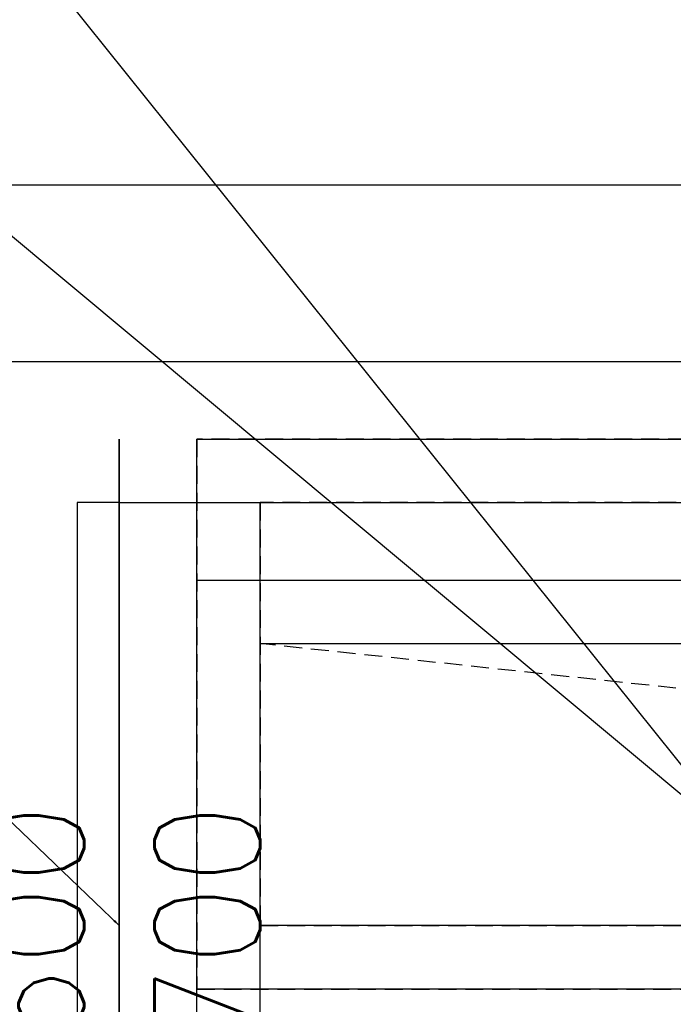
# Model space of a CAD drawing. Header units: millimetres. Extents: x -56303 to -45239, y -20463 to -4540.
# Tile 208 of 256: x -51005 to -50958, y -11635 to -11566. Entities that reach past the tile are written whole.
import ezdxf

# ---------------------------------------------------------------- set-up
doc = ezdxf.new("R2010")
doc.units = ezdxf.units.MM
doc.linetypes.add('ACAD_ISO02W100', pattern=[15, 12, -3])
doc.linetypes.add('DASHED', pattern=[19.05, 12.7, -6.35])
for name, color, linetype in [('_HVAC_podkład', 8, 'Continuous'), ('FLUID-N1', 7, 'Continuous'), ('FLUID-N1-75-DIM', 7, 'Continuous'), ('FLUID-N1-80-NUM', 7, 'Continuous')]:
    doc.layers.add(name, color=color, linetype=linetype)
doc.styles.add('OPIS1', font='ROMANS.SHX', dxfattribs={"width": 0.9})
doc.dimstyles.new('wymiar', dxfattribs={"dimtxt": 8, "dimasz": 5, "dimexe": 0.1, "dimexo": 0.1, "dimgap": 1, "dimtad": 1, "dimdec": 0, "dimlfac": 10, "dimdsep": 46, "dimtxsty": 'OPIS1', "dimblk": 'OBLIQUE', "dimcen": 10, "dimclrd": 256, "dimclre": 256, "dimadec": 0, "dimazin": 0, "dimtfac": 1, "dimtdec": 0, "dimtmove": 0, "dimatfit": 3, "dimfxl": 1, "dimarcsym": 0})

# ---------------------------------------------------------------- blocks, each defined once
blk = doc.blocks.new('*U325')
at = {"color": 7, "linetype": 'Continuous'}
for p, q in [((-195, -745), (-195, 745)), ((-195, 745), (195, 745)), ((195, 745), (195, -745))]:
    blk.add_line(p, q, dxfattribs=at)
at = {"color": 0, "linetype": 'ByBlock', "lineweight": -2}
for p, q in [((-150, -700), (-150, 700)), ((-150, 700), (150, 700)), ((150, 700), (150, -700))]:
    blk.add_line(p, q, dxfattribs=at)
blk = doc.blocks.new('*U480')
at = {"color": 7, "linetype": 'Continuous'}
for p, q in [((-195, -395), (-195, 395)), ((-195, 395), (195, 395)), ((195, 395), (195, -395)), ((195, -395), (-195, -395))]:
    blk.add_line(p, q, dxfattribs=at)
at = {"color": 0, "linetype": 'ByBlock', "lineweight": -2}
for p, q in [((-150, -350), (-150, 350)), ((-150, 350), (150, 350)), ((150, 350), (150, -350)), ((150, -350), (-150, -350))]:
    blk.add_line(p, q, dxfattribs=at)
at = {"color": 7, "linetype": 'DASHED'}
for p, q in [((90, -210), (150, 350)), ((-150, -350), (90, -210))]:
    blk.add_line(p, q, dxfattribs=at)
blk = doc.blocks.new('*U482')
at = {"color": 7, "linetype": 'Continuous'}
for p, q in [((-745, 195), (745, 195)), ((745, 195), (745, -195)), ((745, -195), (-745, -195))]:
    blk.add_line(p, q, dxfattribs=at)
at = {"color": 0, "linetype": 'ByBlock', "lineweight": -2}
for p, q in [((-700, 150), (700, 150)), ((700, 150), (700, -150)), ((700, -150), (-700, -150))]:
    blk.add_line(p, q, dxfattribs=at)
blk = doc.blocks.new('*U519')
at = {"color": 7, "linetype": 'Continuous'}
for p, q in [((-95, -395), (-95, 395)), ((-95, 395), (295, 395)), ((295, 395), (295, -395)), ((295, -395), (-95, -395))]:
    blk.add_line(p, q, dxfattribs=at)
at = {"color": 0, "linetype": 'ByBlock', "lineweight": -2}
for p, q in [((-50, -350), (-50, 350)), ((-50, 350), (250, 350)), ((250, 350), (250, -350)), ((250, -350), (-50, -350))]:
    blk.add_line(p, q, dxfattribs=at)
blk = doc.blocks.new('*U618')
at = {"color": 132, "linetype": 'Continuous', "lineweight": -2}
blk.add_line((-800, -345), (-800, 345), dxfattribs=at)
at = {"color": 7, "linetype": 'DASHED'}
for p, q in [((745, 345), (-745, 345)), ((-745, 345), (-745, -45)), ((700, 300), (-700, 300)), ((-700, 300), (-700, 0)), ((-700, 0), (700, 0)), ((-745, -45), (745, -45))]:
    blk.add_line(p, q, dxfattribs=at)
at = {"color": 0, "linetype": 'ByBlock', "lineweight": -2}
blk.add_line((-800, 300), (800, 300), dxfattribs=at)
blk = doc.blocks.new('*U619')
at = {"color": 132, "linetype": 'Continuous', "lineweight": -2}
blk.add_line((0, 345), (0, -345), dxfattribs=at)
at = {"color": 0, "linetype": 'ByBlock', "lineweight": -2}
for p, q in [((0, 300), (-30, 300)), ((-30, 300), (-30, -300)), ((0, -300), (-30, -300))]:
    blk.add_line(p, q, dxfattribs=at)
blk = doc.blocks.new('_Oblique')
at = {"color": 0, "linetype": 'ByBlock', "lineweight": -2}
blk.add_line((-0.5, -0.5), (0.5, 0.5), dxfattribs=at)

msp = doc.modelspace()

# ---------------------------------------------------------------- linework, layer by layer
at = {"layer": '_HVAC_podkład', "linetype": 'ACAD_ISO02W100', "ltscale": 10}
msp.add_line((-49287.208, -11577.357), (-53857.52, -11577.357), dxfattribs=at)
at = {"layer": '_HVAC_podkład'}
msp.add_lwpolyline([(-53403.444, -11589.857), (-50438.444, -11589.857)], dxfattribs=at)

# ---------------------------------------------------------------- block references
at = {"layer": 'FLUID-N1', "color": 132, "linetype": 'Continuous', "yscale": 0.1, "zscale": 0.1}
for name, p, xscale in [('*U619', (-50997.444, -11629.857), 0.1), ('*U618', (-50917.444, -11629.857), 0.09999999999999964)]:
    msp.add_blockref(name, p, dxfattribs=dict(at, xscale=xscale))
at = {"layer": 'FLUID-N1', "color": 132, "linetype": 'Continuous', "zscale": 0.1}
for name, p, xscale, yscale, rotation in [('*U325', (-50917.444, -11614.857), 0.09999999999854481, 0.09999999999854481, 90.00000000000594), ('*U482', (-50917.444, -11614.857), 0.09999999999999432, 0.09999999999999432, 180.0000000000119), ('*U519', (-50952.444, -11624.857), 0.09999999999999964, 0.1, 90.00000000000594), ('*U480', (-50952.444, -11624.857), 0.1, 0.09999999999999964, 90.00000000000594)]:
    msp.add_blockref(name, p, dxfattribs=dict(at, xscale=xscale, yscale=yscale, rotation=rotation))

# ---------------------------------------------------------------- texts
at = {"layer": 'FLUID-N1-75-DIM', "color": 61, "insert": (-50997.444, -11629.857), "char_height": 7.5, "attachment_point": 5, "rotation": 90, "style": 'OPIS1'}
msp.add_mtext('600\\P700', dxfattribs=at)

# ---------------------------------------------------------------- leaders
at = {"layer": 'FLUID-N1-80-NUM', "color": 3}
for points in [[(-50952.444, -11624.857), (-51002.98, -11561.893)], [(-50952.444, -11624.857), (-51006.047, -11580.172)], [(-50997.444, -11629.857), (-51017.958, -11610.238)]]:
    msp.add_leader(points, dimstyle='wymiar', override={"dimscale": 0.1, "dimclrd": 3, "dimclre": 3}, dxfattribs=at)

doc.saveas('drawing.dxf')
